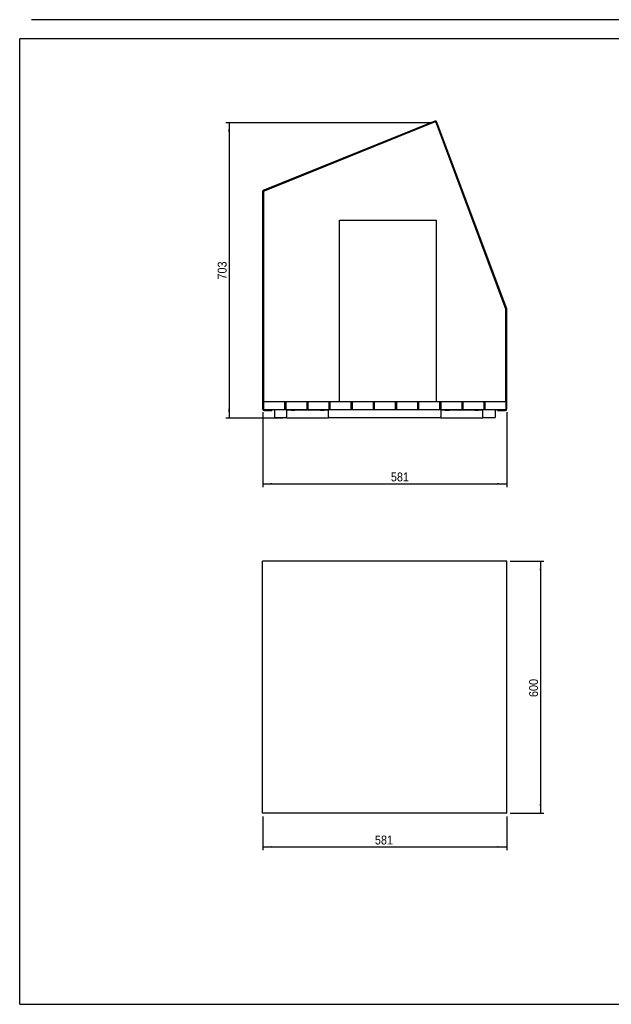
# Model space of a CAD drawing. Header units: millimetres. Extents: x 12 to 3320, y -6 to 2336.
# Tile 1 of 2: x 12 to 1420, y -6 to 2336. Entities that reach past the tile are written whole.
import ezdxf

# ---------------------------------------------------------------- set-up
doc = ezdxf.new("R2010")
doc.units = ezdxf.units.MM
doc.header["$LTSCALE"] = 8
doc.linetypes.add('SLD-Solido', pattern=[0])
doc.layers.add('QUOTE', color=1, linetype='SLD-Solido')
doc.layers.add('SCHIZZI', color=9, linetype='Continuous')
doc.styles.add('SLDTEXTSTYLE0', font='GOTHIC.TTF', dxfattribs={"width": 0.913})
doc.dimstyles.new('SLDDIMSTYLE0', dxfattribs={"dimtxt": 21.166667, "dimasz": 22.4, "dimexe": 0, "dimexo": 0.0625, "dimgap": 5.291667, "dimtad": 1, "dimdec": 1, "dimrnd": 1e-09, "dimzin": 12, "dimdsep": 46, "dimtxsty": 'SLDTEXTSTYLE0', "dimsah": 1, "dimcen": 0.09, "dimadec": 0, "dimazin": 3, "dimtfac": 1, "dimtdec": 1, "dimtofl": 0, "dimtmove": 0, "dimatfit": 3, "dimfxl": 1, "dimfrac": 2, "dimtolj": 1, "dimtzin": 12, "dimarcsym": 0})
doc.dimstyles.new('SLDDIMSTYLE1', dxfattribs={"dimtxt": 21.166667, "dimasz": 22.4, "dimexe": 0, "dimexo": 0.0625, "dimgap": 5.291667, "dimtad": 1, "dimdec": 0, "dimrnd": 1e-09, "dimzin": 12, "dimdsep": 46, "dimtxsty": 'SLDTEXTSTYLE0', "dimsah": 1, "dimcen": 0.09, "dimadec": 0, "dimazin": 3, "dimtfac": 1, "dimtdec": 0, "dimtofl": 0, "dimtmove": 0, "dimatfit": 3, "dimfxl": 1, "dimfrac": 2, "dimtolj": 1, "dimtzin": 12, "dimarcsym": 0})

# ---------------------------------------------------------------- blocks, each defined once
blk = doc.blocks.new('_D')
at = {"layer": 'QUOTE', "transparency": 16777216}
for p, q in [((590.3, 1402.2), (590.3, 1223.9)), ((1171.3, 1402.2), (1171.3, 1223.9)), ((590.3, 1231.9), (1171.3, 1231.9))]:
    blk.add_line(p, q, dxfattribs=at)
for points in [[(590.3, 1231.9), (612.7, 1229.9), (612.7, 1233.9)], [(1171.3, 1231.9), (1148.9, 1233.9), (1148.9, 1229.9)]]:
    blk.add_solid(points, dxfattribs=at)
at = {"layer": 'QUOTE', "transparency": 16777216, "insert": (895.3, 1259), "char_height": 21.17, "attachment_point": 1, "style": 'SLDTEXTSTYLE0'}
blk.add_mtext('581', dxfattribs=at)
blk = doc.blocks.new('_D_1')
at = {"layer": 'QUOTE', "transparency": 16777216}
for p, q in [((993.3, 2091), (502.3, 2091)), ((510.3, 2091), (510.3, 1388.2)), ((639.3, 1388.2), (502.3, 1388.2))]:
    blk.add_line(p, q, dxfattribs=at)
for points in [[(510.3, 2091), (508.3, 2068.6), (512.3, 2068.6)], [(510.3, 1388.2), (512.3, 1410.6), (508.3, 1410.6)]]:
    blk.add_solid(points, dxfattribs=at)
at = {"layer": 'QUOTE', "transparency": 16777216, "insert": (483.2, 1717.9), "char_height": 21.17, "attachment_point": 1, "rotation": 90, "style": 'SLDTEXTSTYLE0'}
blk.add_mtext('703', dxfattribs=at)
blk = doc.blocks.new('_D_4')
at = {"layer": 'QUOTE', "transparency": 16777216}
for p, q in [((1179, 1048.4), (1259.3, 1048.4)), ((1251.3, 1048.4), (1251.3, 448.4)), ((1179, 448.4), (1259.3, 448.4))]:
    blk.add_line(p, q, dxfattribs=at)
for points in [[(1251.3, 1048.4), (1249.3, 1026), (1253.3, 1026)], [(1251.3, 448.4), (1253.3, 470.8), (1249.3, 470.8)]]:
    blk.add_solid(points, dxfattribs=at)
at = {"layer": 'QUOTE', "transparency": 16777216, "insert": (1224.2, 724.9), "char_height": 21.17, "attachment_point": 1, "rotation": 90, "style": 'SLDTEXTSTYLE0'}
blk.add_mtext('600', dxfattribs=at)
blk = doc.blocks.new('_D_5')
at = {"layer": 'QUOTE', "transparency": 16777216}
for p, q in [((590.3, 440.4), (590.3, 360.4)), ((1171.3, 440.4), (1171.3, 360.4)), ((590.3, 368.4), (1171.3, 368.4))]:
    blk.add_line(p, q, dxfattribs=at)
for points in [[(590.3, 368.4), (612.7, 366.4), (612.7, 370.4)], [(1171.3, 368.4), (1148.9, 370.4), (1148.9, 366.4)]]:
    blk.add_solid(points, dxfattribs=at)
at = {"layer": 'QUOTE', "transparency": 16777216, "insert": (857.3, 395.4), "char_height": 21.17, "attachment_point": 1, "style": 'SLDTEXTSTYLE0'}
blk.add_mtext('581', dxfattribs=at)

msp = doc.modelspace()

# ---------------------------------------------------------------- linework, layer by layer
for p, q in [((999.78, 2094.67), (592.77, 1930.23)), ((1000.53, 2092.82), (593.51, 1928.38)), ((1000.47, 2092.69), (593.61, 1928.31)), ((1000.47, 2092.69), (1001.14, 2092.96)), ((1001.43, 2092.96), (1001.49, 2092.82)), ((1169.04, 1647.7), (1003.09, 2091.53)), ((1169.14, 1647.71), (1003.15, 2091.67)), ((1171.01, 1648.42), (1005.02, 2092.37)), ((590.26, 1926.52), (590.26, 1410.2)), ((592.26, 1926.52), (592.26, 1410.2)), ((592.36, 1926.5), (592.36, 1926.5)), ((592.36, 1926.45), (592.36, 1428.2)), ((773.26, 1859.2), (1003.26, 1859.2)), ((773.26, 1428.2), (773.26, 1859.2)), ((1003.26, 1859.2), (1003.26, 1428.2)), ((1169.16, 1428.2), (1169.16, 1647)), ((1169.26, 1410.2), (1169.26, 1647.01)), ((1171.26, 1410.2), (1171.26, 1647.01)), ((592.36, 1428.2), (642.36, 1428.2)), ((592.36, 1428.2), (592.36, 1409.2)), ((592.36, 1409.2), (642.36, 1409.2)), ((594.26, 1408.2), (612.26, 1408.2)), ((594.26, 1406.2), (612.26, 1406.2)), ((601.51, 1409.2), (601.51, 1408.2)), ((605.01, 1408.2), (605.01, 1409.2)), ((612.26, 1408.2), (612.26, 1406.2)), ((618.26, 1409.2), (618.26, 1390.2)), ((642.36, 1428.2), (642.36, 1409.2)), ((642.36, 1428.2), (645.04, 1428.2)), ((642.36, 1409.2), (645.04, 1409.2)), ((645.04, 1428.2), (695.04, 1428.2)), ((645.04, 1428.2), (645.04, 1409.2)), ((645.04, 1409.2), (695.04, 1409.2)), ((647.26, 1409.2), (647.26, 1407.7)), ((647.26, 1407.7), (747.26, 1407.7)), ((647.26, 1407.7), (647.26, 1406.2)), ((647.26, 1406.2), (647.26, 1391.2)), ((659.26, 1407.7), (657.76, 1406.2)), ((666.76, 1406.2), (657.76, 1406.2)), ((666.76, 1406.2), (665.26, 1407.7)), ((695.04, 1428.2), (695.04, 1409.2)), ((695.04, 1428.2), (697.72, 1428.2)), ((695.04, 1409.2), (697.72, 1409.2)), ((697.72, 1428.2), (747.72, 1428.2)), ((697.72, 1428.2), (697.72, 1409.2)), ((697.72, 1409.2), (747.72, 1409.2)), ((729.26, 1407.7), (727.76, 1406.2)), ((736.76, 1406.2), (727.76, 1406.2)), ((736.76, 1406.2), (735.26, 1407.7)), ((747.26, 1409.2), (747.26, 1407.7)), ((747.26, 1406.2), (747.26, 1407.7)), ((747.26, 1391.2), (747.26, 1406.2)), ((747.72, 1428.2), (747.72, 1409.2)), ((747.72, 1428.2), (750.4, 1428.2)), ((747.72, 1409.2), (750.4, 1409.2)), ((750.4, 1428.2), (800.4, 1428.2)), ((750.4, 1428.2), (750.4, 1409.2)), ((750.4, 1409.2), (800.4, 1409.2)), ((800.4, 1428.2), (800.4, 1409.2)), ((800.4, 1428.2), (803.08, 1428.2)), ((800.4, 1409.2), (803.08, 1409.2)), ((803.08, 1428.2), (803.08, 1409.2)), ((803.08, 1428.2), (853.08, 1428.2)), ((803.08, 1409.2), (853.08, 1409.2)), ((853.08, 1428.2), (853.08, 1409.2)), ((853.08, 1428.2), (855.76, 1428.2)), ((853.08, 1409.2), (855.76, 1409.2)), ((855.76, 1428.2), (905.76, 1428.2)), ((855.76, 1428.2), (855.76, 1409.2)), ((855.76, 1409.2), (905.76, 1409.2)), ((905.76, 1428.2), (905.76, 1409.2)), ((905.76, 1428.2), (908.44, 1428.2)), ((905.76, 1409.2), (908.44, 1409.2)), ((908.44, 1428.2), (958.44, 1428.2)), ((908.44, 1428.2), (908.44, 1409.2)), ((908.44, 1409.2), (958.44, 1409.2)), ((958.44, 1428.2), (958.44, 1409.2)), ((958.44, 1428.2), (961.12, 1428.2)), ((958.44, 1409.2), (961.12, 1409.2)), ((961.12, 1428.2), (1011.12, 1428.2)), ((961.12, 1428.2), (961.12, 1409.2)), ((961.12, 1409.2), (1011.12, 1409.2)), ((1011.12, 1428.2), (1011.12, 1409.2)), ((1011.12, 1428.2), (1013.8, 1428.2)), ((1011.12, 1409.2), (1013.8, 1409.2)), ((1013.8, 1428.2), (1063.8, 1428.2)), ((1013.8, 1428.2), (1013.8, 1409.2)), ((1013.8, 1409.2), (1063.8, 1409.2)), ((1014.26, 1409.2), (1014.26, 1407.7)), ((1014.26, 1407.7), (1114.26, 1407.7)), ((1014.26, 1407.7), (1014.26, 1406.2)), ((1014.26, 1406.2), (1014.26, 1391.2)), ((1026.26, 1407.7), (1024.76, 1406.2)), ((1033.76, 1406.2), (1024.76, 1406.2)), ((1033.76, 1406.2), (1032.26, 1407.7)), ((1063.8, 1428.2), (1063.8, 1409.2)), ((1063.8, 1428.2), (1066.48, 1428.2)), ((1063.8, 1409.2), (1066.48, 1409.2)), ((1066.48, 1428.2), (1116.48, 1428.2)), ((1066.48, 1428.2), (1066.48, 1409.2)), ((1066.48, 1409.2), (1116.48, 1409.2)), ((1096.26, 1407.7), (1094.76, 1406.2)), ((1103.76, 1406.2), (1094.76, 1406.2)), ((1103.76, 1406.2), (1102.26, 1407.7)), ((1114.26, 1409.2), (1114.26, 1407.7)), ((1114.26, 1406.2), (1114.26, 1407.7)), ((1114.26, 1391.2), (1114.26, 1406.2)), ((1116.48, 1428.2), (1116.48, 1409.2)), ((1116.48, 1428.2), (1119.16, 1428.2)), ((1116.48, 1409.2), (1119.16, 1409.2)), ((1119.16, 1428.2), (1169.16, 1428.2)), ((1119.16, 1428.2), (1119.16, 1409.2)), ((1119.16, 1409.2), (1169.16, 1409.2)), ((1143.26, 1409.2), (1143.26, 1390.2)), ((1149.26, 1406.2), (1149.26, 1408.2)), ((1149.26, 1408.2), (1167.26, 1408.2)), ((1149.26, 1406.2), (1167.26, 1406.2)), ((1156.51, 1409.2), (1156.51, 1408.2)), ((1160.01, 1408.2), (1160.01, 1409.2)), ((1169.16, 1428.2), (1169.16, 1409.2)), ((618.26, 1390.2), (647.26, 1390.2)), ((647.26, 1388.2), (647.26, 1391.2)), ((747.26, 1388.2), (647.26, 1388.2)), ((747.26, 1391.2), (747.26, 1388.2)), ((747.26, 1390.2), (1014.26, 1390.2)), ((1014.26, 1388.2), (1014.26, 1391.2)), ((1114.26, 1388.2), (1014.26, 1388.2)), ((1114.26, 1391.2), (1114.26, 1388.2)), ((1114.26, 1390.2), (1143.26, 1390.2)), ((590.26, 448.37), (590.26, 1048.37)), ((592.77, 1048.37), (590.26, 1048.37)), ((999.78, 1048.37), (592.77, 1048.37)), ((1005.02, 1048.37), (999.78, 1048.37)), ((1171.01, 1048.37), (1005.02, 1048.37)), ((1171.26, 1048.37), (1171.01, 1048.37)), ((1171.26, 448.37), (1171.26, 1048.37)), ((592.77, 448.37), (590.26, 448.37)), ((999.78, 448.37), (592.77, 448.37)), ((1005.02, 448.37), (999.78, 448.37)), ((1171.01, 448.37), (1005.02, 448.37)), ((1171.26, 448.37), (1171.01, 448.37))]:
    msp.add_line(p, q)
for centre, radius, start, end in [((1001.28, 2090.96), 4, 20.5, 112), ((1001.22, 2090.83), 2, 20.5, 112), ((1001.28, 2090.96), 2, 20.5, 112), ((594.26, 1926.52), 4, 112, 180), ((594.26, 1926.52), 2, 112, 180), ((594.36, 1926.45), 2, 112, 180), ((1167.16, 1647), 2, 0, 20.5), ((1167.26, 1647.01), 2, 0, 20.5), ((1167.26, 1647.01), 4, 0, 20.5), ((594.26, 1410.2), 4, 180, 270), ((594.26, 1410.2), 2, 180, 270), ((1167.26, 1410.2), 4, 270, 0), ((1167.26, 1410.2), 2, 270, 0)]:
    msp.add_arc(centre, radius, start, end)
at = {"layer": 'SCHIZZI', "color": 13, "true_color": 0xb45a5a}
msp.add_line((3319.84, 2336), (40, 2336), dxfattribs=at)
at = {"layer": 'SCHIZZI'}
for p in [(12.18, -5.91), (3292.03, 2290.09)]:
    msp.add_line(p, (12.18, 2290.09), dxfattribs=at)
at = {"layer": 'SCHIZZI', "color": 7, "true_color": 0xffffff}
msp.add_line((12.18, -5.91), (3292.18, -5.91), dxfattribs=at)

# ---------------------------------------------------------------- dimensions: what is measured, and where the dimension line sits
at = {"layer": 'QUOTE'}
for base, p1, p2, dimstyle, picture, middle in [((510.26, 1388.2), (1001.28, 2090.96), (647.26, 1388.2), 'SLDDIMSTYLE1', '_D_1', (510.26, 1741.36)), ((1251.26, 448.37), (1171.01, 1048.37), (1171.01, 448.37), 'SLDDIMSTYLE0', '_D_4', (1251.26, 748.37))]:
    dim = msp.add_linear_dim(base=base, p1=p1, p2=p2, angle=90, dimstyle=dimstyle, dxfattribs=at)
    dim.commit()
    dim.dimension.update_dxf_attribs({"geometry": picture, "text_midpoint": middle, "dimtype": 160})
for base, p1, p2, picture, middle in [((1171.26, 1231.93), (590.26, 1410.2), (1171.26, 1410.2), '_D', (918.73, 1231.93)), ((1171.26, 368.37), (590.26, 448.37), (1171.26, 448.37), '_D_5', (880.76, 368.37))]:
    dim = msp.add_linear_dim(base=base, p1=p1, p2=p2, dimstyle='SLDDIMSTYLE0', dxfattribs=at)
    dim.commit()
    dim.dimension.update_dxf_attribs({"geometry": picture, "text_midpoint": middle, "dimtype": 160})

doc.saveas('drawing.dxf')
